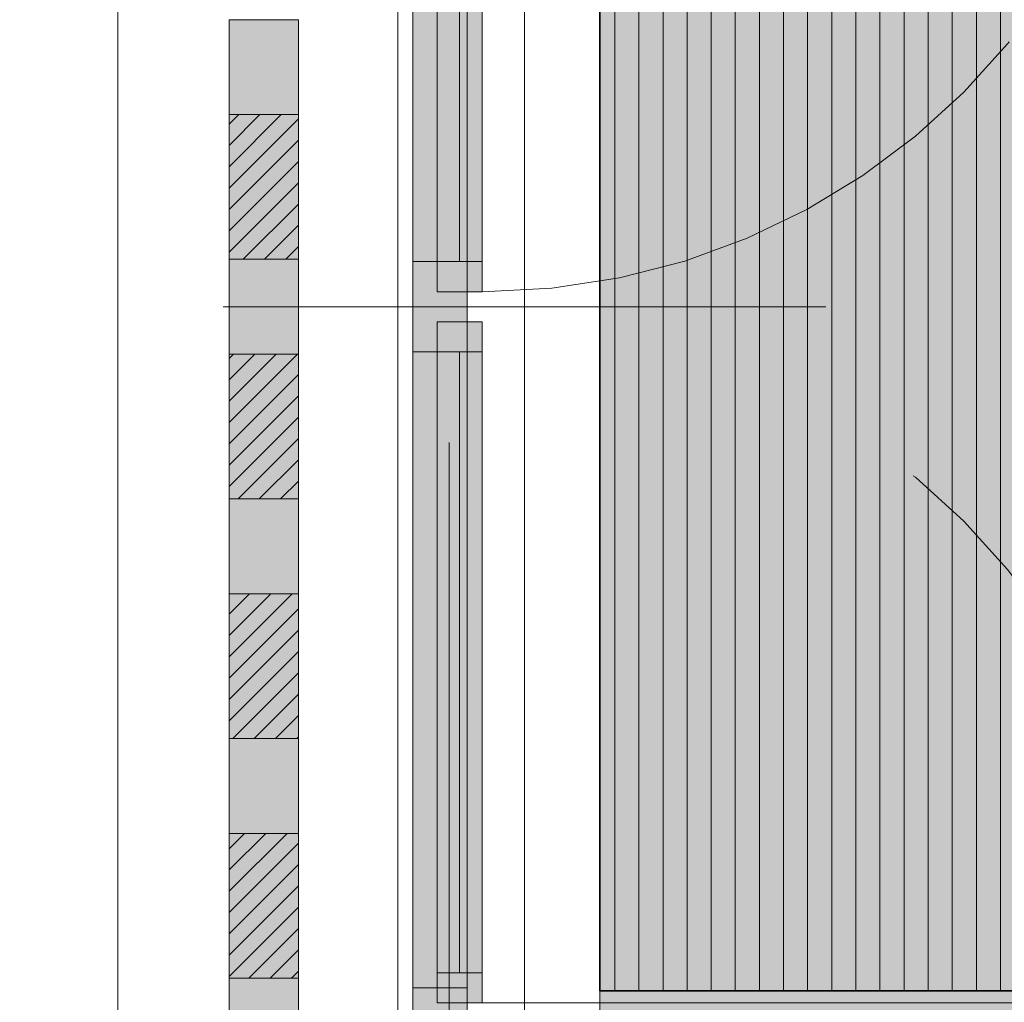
# Model space of a CAD drawing. Header units: metres. Extents: x -111 to 152, y -132 to 99.
# Tile 12 of 256: x -39.99 to -38.35, y -21.4 to -19.77. Entities that reach past the tile are written whole.
import ezdxf

# ---------------------------------------------------------------- set-up
doc = ezdxf.new("R2010")
doc.units = ezdxf.units.M
doc.header["$PDMODE"] = 1
doc.header["$PDSIZE"] = -2
for name, pattern in [('Achsen 01', [5.291531, 3.175, -1.058062, 0.352704, -0.705764]), ('gestrichelt - 01', [2, 1, -1]), ('ISO-07 Punktiert', [0.889, 0.127, -0.762]), ('Raster 01', [2, 1, -1]), ('VW-01 Strichlinie kurz', [2, 1, -1])]:
    doc.linetypes.add(name, pattern=pattern)
doc.layers.get('0').update_dxf_attribs({"lineweight": 25})
for name, color, linetype, lineweight in [('013_Beton und Stahlbetonarbeiten-000 Unterzüge', 7, 'ISO-07 Punktiert', 13), ('014_Fassadenarbeiten-330 Filtermauerwerk 11.5cm', 7, 'Continuous', 9), ('030_Sonnenschutzarbeiten-BLENDSCHUTZ', 7, 'Continuous', 5), ('039_Trockenbauarbeiten-alllg.', 7, 'Continuous', 9), ('_1.35m (3D)', 7, 'Continuous', 9), ('_EG (2D)', 7, 'Continuous', 9), ('_EG - DS (2D)', 7, 'Continuous', 9), ('_GRU (2D)', 7, 'Continuous', 9), ('Keine', 7, 'Continuous', 9)]:
    doc.layers.add(name, color=color, linetype=linetype, lineweight=lineweight)
for name, color, linetype, lineweight, true_color in [('014_Fassadenarbeiten-000 Aufsicht Betonfertigteile', 7, 'Continuous', 9, 0xc0c0c0), ('014_Fassadenarbeiten-000 Aufsicht Filtermauerwerk', 7, 'Continuous', 9, 0xa6a6a6), ('031_Metallbauarbeiten-350 Lamellendecke DS', 7, 'Continuous', 35, 0x666666), ('032_Metallarbeiten-Fenster', 7, 'Continuous', 13, 0x444444), ('AV1-Achsen', 1, 'Achsen 01', 18, 0xff0000), ('AV1-Raster', 7, 'Raster 01', 9, 0xa6a6a6)]:
    doc.layers.add(name, color=color, linetype=linetype, lineweight=lineweight, true_color=true_color)
doc.layers.get('0').freeze()
doc.styles.add('Arial', font='arial.ttf')
doc.dimstyles.new('COE 50', dxfattribs={"dimtxt": 126.090495, "dimasz": 0.001414, "dimexe": 0.001, "dimexo": 0.01, "dimgap": 0.001, "dimtad": 1, "dimdec": 3, "dimtxsty": 'Arial', "dimblk": 'VW_SLASH-3', "dimblk1": 'VW_SLASH-3', "dimblk2": 'VW_SLASH-3', "dimcen": 0, "dimadec": 3, "dimazin": 0, "dimtfac": 0.8, "dimtdec": 3, "dimtix": 1, "dimtmove": 0, "dimatfit": 0, "dimldrblk": 'VW_SLASH-2', "dimfxl": 0.002, "dimfxlon": 1, "dimfrac": 2, "dimtolj": 1, "dimarcsym": 0})
pattern_1 = [(45, (0, 0), (0.01767767, -0.01767767), [])]

# ---------------------------------------------------------------- blocks, each defined once
blk = doc.blocks.new('Group-2')
at = {"layer": 'AV1-Raster'}
blk.add_line((1.35, -20.25), (-40.5, -20.25), dxfattribs=at)
blk = doc.blocks.new('1.35m (3D)')
at = {"layer": 'AV1-Raster', "color": 7}
blk.add_blockref('Group-2', (0, 0), dxfattribs=at)
blk = doc.blocks.new('VW_SLASH-3')
at = {"color": 0, "linetype": 'ByBlock', "lineweight": -2, "transparency": 16777216}
blk.add_line((0, 0), (-1, 0), dxfattribs=at)
at = {"color": 0, "linetype": 'Continuous', "lineweight": 15, "transparency": 16777216, "flags": 128}
blk.add_lwpolyline([(0.5, 0.5), (-0.5, -0.5)], dxfattribs=at)
blk = doc.blocks.new('*D22')
at = {"layer": '030_Sonnenschutzarbeiten-BLENDSCHUTZ', "color": 0, "lineweight": -2}
for p, q in [((-39.025, -22.025), (-39.025, -22.175)), ((-36.575, -22.025), (-36.575, -22.175)), ((-38.9543, -22.125), (-36.6457, -22.125))]:
    blk.add_line(p, q, dxfattribs=at)
at = {"layer": 'Defpoints', "color": 0}
for p in [(-39.025, -21.385), (-36.575, -21.385), (-36.575, -22.125)]:
    blk.add_point(p, dxfattribs=at)
at = {"layer": '030_Sonnenschutzarbeiten-BLENDSCHUTZ', "color": 0, "lineweight": -2, "xscale": 0.070693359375, "yscale": 0.070693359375, "zscale": 0.070693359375, "rotation": 180}
blk.add_blockref('VW_SLASH-3', (-39.025, -22.125), dxfattribs=at)
at = {"layer": '030_Sonnenschutzarbeiten-BLENDSCHUTZ', "color": 0, "lineweight": -2, "xscale": 0.070693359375, "yscale": 0.070693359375, "zscale": 0.070693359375}
blk.add_blockref('VW_SLASH-3', (-36.575, -22.125), dxfattribs=at)
at = {"layer": '030_Sonnenschutzarbeiten-BLENDSCHUTZ', "color": 0, "lineweight": 13, "insert": (-37.8, -21.9992), "char_height": 0.12609, "attachment_point": 5, "style": 'Arial'}
blk.add_mtext('\\A1;2,45', dxfattribs=at)
blk = doc.blocks.new('VW_SLASH-2')
at = {"color": 0, "linetype": 'ByBlock', "lineweight": -2, "transparency": 16777216}
blk.add_line((0, 0), (-1, 0), dxfattribs=at)
at = {"color": 0, "linetype": 'Continuous', "lineweight": 15, "transparency": 16777216, "flags": 128}
blk.add_lwpolyline([(0.5, 0.5), (-0.5, -0.5)], dxfattribs=at)
blk = doc.blocks.new('Group-515')
at = {"layer": '032_Metallarbeiten-Fenster', "linetype": 'Continuous', "lineweight": 0}
for points in [[(-39.335, -19.035), (-39.335, -19.12), (-39.245, -19.12), (-39.245, -19.035)], [(-39.295, -19.095), (-39.295, -19.145), (-39.22, -19.145), (-39.22, -19.095)], [(-39.245, -19.12), (-39.335, -19.12), (-39.335, -21.38), (-39.245, -21.38)], [(-39.295, -19.145), (-39.295, -20.175), (-39.22, -20.175), (-39.22, -19.145)], [(-39.335, -20.175), (-39.335, -20.325), (-39.245, -20.325), (-39.245, -20.175)], [(-39.295, -20.175), (-39.295, -20.225), (-39.22, -20.225), (-39.22, -20.175)], [(-39.295, -20.325), (-39.295, -20.275), (-39.22, -20.275), (-39.22, -20.325)], [(-39.295, -21.355), (-39.295, -20.325), (-39.22, -20.325), (-39.22, -21.355)], [(-39.295, -21.405), (-39.295, -21.355), (-39.22, -21.355), (-39.22, -21.405)], [(-39.335, -21.465), (-39.335, -21.38), (-39.245, -21.38), (-39.245, -21.465)]]:
    blk.add_hatch(color=7, dxfattribs=at).paths.add_polyline_path(points)
at = {"layer": '032_Metallarbeiten-Fenster', "color": 7, "linetype": 'gestrichelt - 01', "lineweight": 18, "transparency": 33554687}
for p, q in [((-39.22, -19.095), (-38.09, -19.095)), ((-39.22, -21.405), (-38.09, -21.405))]:
    blk.add_line(p, q, dxfattribs=at)
at = {"layer": '032_Metallarbeiten-Fenster', "color": 7, "lineweight": 18}
for p, q in [((-39.2575, -19.145), (-39.2575, -20.175)), ((-39.2575, -21.355), (-39.2575, -20.325))]:
    blk.add_line(p, q, dxfattribs=at)
at = {"layer": '032_Metallarbeiten-Fenster', "color": 7, "lineweight": 18, "flags": 128}
for points in [[(-39.335, -19.035), (-39.335, -19.12), (-39.245, -19.12), (-39.245, -19.035)], [(-39.295, -19.095), (-39.295, -19.145), (-39.22, -19.145), (-39.22, -19.095)], [(-39.245, -19.12), (-39.335, -19.12), (-39.335, -21.38), (-39.245, -21.38)], [(-39.295, -19.145), (-39.295, -20.175), (-39.22, -20.175), (-39.22, -19.145)], [(-39.335, -20.175), (-39.335, -20.325), (-39.245, -20.325), (-39.245, -20.175)], [(-39.295, -20.175), (-39.295, -20.225), (-39.22, -20.225), (-39.22, -20.175)], [(-39.295, -20.325), (-39.295, -20.275), (-39.22, -20.275), (-39.22, -20.325)], [(-39.295, -21.355), (-39.295, -20.325), (-39.22, -20.325), (-39.22, -21.355)], [(-39.295, -21.405), (-39.295, -21.355), (-39.22, -21.355), (-39.22, -21.405)], [(-39.335, -21.465), (-39.335, -21.38), (-39.245, -21.38), (-39.245, -21.465)]]:
    blk.add_lwpolyline(points, close=True, dxfattribs=at)
at = {"layer": '032_Metallarbeiten-Fenster', "color": 7, "linetype": 'gestrichelt - 01', "lineweight": 18, "transparency": 33554687}
for centre, start, end in [((-39.22, -19.095), 270, 359.9996), ((-39.22, -21.405), 0.0004, 90)]:
    blk.add_arc(centre, 1.13, start, end, dxfattribs=at)
blk = doc.blocks.new('EG (2D)')
at = {"layer": '014_Fassadenarbeiten-000 Aufsicht Filtermauerwerk', "linetype": 'Continuous', "lineweight": 0, "true_color": 0xd19783, "transparency": 33554559}
for points in [[(-39.525, -19.9313), (-39.64, -19.9313), (-39.64, -19.7738), (-39.525, -19.7738)], [(-39.525, -20.3288), (-39.64, -20.3288), (-39.64, -20.1713), (-39.525, -20.1713)], [(-39.525, -20.7263), (-39.64, -20.7263), (-39.64, -20.5688), (-39.525, -20.5688)], [(-39.525, -21.1238), (-39.64, -21.1238), (-39.64, -20.9663), (-39.525, -20.9663)], [(-39.525, -21.525), (-39.64, -21.525), (-39.64, -21.3638), (-39.525, -21.3638)]]:
    blk.add_hatch(color=33, dxfattribs=at).paths.add_polyline_path(points)
at = {"layer": '014_Fassadenarbeiten-330 Filtermauerwerk 11.5cm', "linetype": 'Continuous', "lineweight": 0, "true_color": 0xd19783}
for points in [[(-39.525, -20.1713), (-39.64, -20.1713), (-39.64, -19.9313), (-39.525, -19.9313)], [(-39.525, -20.5688), (-39.64, -20.5688), (-39.64, -20.3288), (-39.525, -20.3288)], [(-39.525, -20.9663), (-39.64, -20.9663), (-39.64, -20.7263), (-39.525, -20.7263)], [(-39.525, -21.3638), (-39.64, -21.3638), (-39.64, -21.1238), (-39.525, -21.1238)]]:
    blk.add_hatch(color=33, dxfattribs=at).paths.add_polyline_path(points)
at = {"layer": '014_Fassadenarbeiten-330 Filtermauerwerk 11.5cm', "linetype": 'Continuous', "lineweight": 9}
h = blk.add_hatch(dxfattribs=at)
h.set_pattern_fill('Mauerwerk Münster', color=8, style=0, pattern_type=2)
h.set_pattern_definition(pattern_1)
h.paths.add_polyline_path([(-39.525, -20.1713), (-39.64, -20.1713), (-39.64, -19.9313), (-39.525, -19.9313)])
h = blk.add_hatch(dxfattribs=at)
h.set_pattern_fill('Mauerwerk Münster', color=8, style=0, pattern_type=2)
h.set_pattern_definition(pattern_1)
h.paths.add_polyline_path([(-39.525, -20.5688), (-39.64, -20.5688), (-39.64, -20.3288), (-39.525, -20.3288)])
h = blk.add_hatch(dxfattribs=at)
h.set_pattern_fill('Mauerwerk Münster', color=8, style=0, pattern_type=2)
h.set_pattern_definition(pattern_1)
h.paths.add_polyline_path([(-39.525, -20.9663), (-39.64, -20.9663), (-39.64, -20.7263), (-39.525, -20.7263)])
h = blk.add_hatch(dxfattribs=at)
h.set_pattern_fill('Mauerwerk Münster', color=8, style=0, pattern_type=2)
h.set_pattern_definition(pattern_1)
h.paths.add_polyline_path([(-39.525, -21.3638), (-39.64, -21.3638), (-39.64, -21.1238), (-39.525, -21.1238)])
at = {"layer": '013_Beton und Stahlbetonarbeiten-000 Unterzüge', "linetype": 'VW-01 Strichlinie kurz', "flags": 128}
blk.add_lwpolyline([(-39.275, -21.475), (-39.275, -19.025), (-39.025, -19.025), (-39.025, -21.475)], close=True, dxfattribs=at)
at = {"layer": '014_Fassadenarbeiten-000 Aufsicht Betonfertigteile', "flags": 128}
blk.add_lwpolyline([(-39.36, -5.4), (-39.36, -21.6), (-39.455, -21.6), (-39.455, -21.905), (-39.825, -22.275), (-39.825, 0.675), (-39.455, 0.305), (-39.455, -5.4)], close=True, dxfattribs=at)
at = {"layer": '014_Fassadenarbeiten-000 Aufsicht Filtermauerwerk', "flags": 128}
for points in [[(-39.525, -19.9313), (-39.64, -19.9313), (-39.64, -19.7738), (-39.525, -19.7738)], [(-39.525, -20.3288), (-39.64, -20.3288), (-39.64, -20.1713), (-39.525, -20.1713)], [(-39.525, -20.7263), (-39.64, -20.7263), (-39.64, -20.5688), (-39.525, -20.5688)], [(-39.525, -21.1238), (-39.64, -21.1238), (-39.64, -20.9663), (-39.525, -20.9663)], [(-39.525, -21.525), (-39.64, -21.525), (-39.64, -21.3638), (-39.525, -21.3638)]]:
    blk.add_lwpolyline(points, close=True, dxfattribs=at)
at = {"layer": '014_Fassadenarbeiten-330 Filtermauerwerk 11.5cm', "flags": 128}
for points in [[(-39.525, -20.1713), (-39.64, -20.1713), (-39.64, -19.9313), (-39.525, -19.9313)], [(-39.525, -20.5688), (-39.64, -20.5688), (-39.64, -20.3288), (-39.525, -20.3288)], [(-39.525, -20.9663), (-39.64, -20.9663), (-39.64, -20.7263), (-39.525, -20.7263)], [(-39.525, -21.3638), (-39.64, -21.3638), (-39.64, -21.1238), (-39.525, -21.1238)]]:
    blk.add_lwpolyline(points, close=True, dxfattribs=at)
at = {"layer": '039_Trockenbauarbeiten-alllg.'}
blk.add_line((-39.15, -19.025), (-39.15, -21.475), dxfattribs=at)
at = {"layer": 'Keine', "color": 9, "linetype": 'Continuous', "lineweight": 13, "flags": 128}
blk.add_lwpolyline([(-39.825, 0.675), (0.675, 0.675), (0.675, -22.275), (-39.825, -22.275)], close=True, dxfattribs=at)
at = {"layer": '032_Metallarbeiten-Fenster', "color": 7}
blk.add_blockref('Group-515', (0, 0), dxfattribs=at)
blk = doc.blocks.new('Group-716')
at = {"layer": 'AV1-Achsen'}
blk.add_line((-39.15, -26.5), (-39.15, 4.9), dxfattribs=at)
blk = doc.blocks.new('GRU (2D)')
at = {"layer": 'AV1-Achsen', "color": 7}
blk.add_blockref('Group-716', (0, 0), dxfattribs=at)
blk = doc.blocks.new('EG - DS (2D)')
at = {"layer": '030_Sonnenschutzarbeiten-BLENDSCHUTZ', "linetype": 'Continuous', "lineweight": 0, "transparency": 33554610}
blk.add_hatch(color=161, dxfattribs=at).paths.add_polyline_path([(-36.575, -21.475), (-36.575, -21.385), (-39.025, -21.385), (-39.025, -21.475)])
at = {"layer": '031_Metallbauarbeiten-350 Lamellendecke DS', "linetype": 'Continuous', "lineweight": 0, "transparency": 33554508}
h = blk.add_hatch(color=254, dxfattribs=at)
h.paths.add_polyline_path([(-38.935, -5.525), (-38.935, -16.075), (-39.025, -16.075), (-39.025, -21.385), (-23.075, -21.385), (-23.075, -13.625), (-25.575, -13.625), (-25.575, -13.65), (-31.125, -13.65), (-31.125, -5.525)])
h.paths.add_polyline_path([(-28.2, -16.35), (-28.5, -16.35), (-28.5, -16.05), (-28.2, -16.05)])
h.paths.add_polyline_path([(-33.9, -13.65), (-33.9, -13.35), (-33.6, -13.35), (-33.6, -13.65)])
h.paths.add_polyline_path([(-33.6, -8.25), (-33.9, -8.25), (-33.9, -7.95), (-33.6, -7.95)])
h.paths.add_polyline_path([(-33.6, -16.35), (-33.9, -16.35), (-33.9, -16.05), (-33.6, -16.05)])
at = {"layer": '031_Metallbauarbeiten-350 Lamellendecke DS', "linetype": 'Continuous', "lineweight": 9, "transparency": 33554508}
h = blk.add_hatch(dxfattribs=at)
h.set_pattern_fill('Lamellendecke', color=252, style=0, pattern_type=2)
h.set_pattern_definition([(90, (0, 0), (0.04, 0), [])])
h.paths.add_polyline_path([(-38.935, -5.525), (-38.935, -16.075), (-39.025, -16.075), (-39.025, -21.385), (-23.075, -21.385), (-23.075, -13.625), (-25.575, -13.625), (-25.575, -13.65), (-31.125, -13.65), (-31.125, -5.525)])
h.paths.add_polyline_path([(-28.2, -16.35), (-28.5, -16.35), (-28.5, -16.05), (-28.2, -16.05)])
h.paths.add_polyline_path([(-33.9, -13.65), (-33.9, -13.35), (-33.6, -13.35), (-33.6, -13.65)])
h.paths.add_polyline_path([(-33.6, -8.25), (-33.9, -8.25), (-33.9, -7.95), (-33.6, -7.95)])
h.paths.add_polyline_path([(-33.6, -16.35), (-33.9, -16.35), (-33.9, -16.05), (-33.6, -16.05)])
at = {"layer": '031_Metallbauarbeiten-350 Lamellendecke DS', "linetype": 'Continuous', "lineweight": 0, "transparency": 33554508}
blk.add_hatch(color=40, dxfattribs=at).paths.add_polyline_path([(-38.935, -5.525), (-38.935, -16.075), (-39.025, -16.075), (-39.025, -21.385), (-23.075, -21.385), (-23.075, -13.625), (-31.125, -13.625), (-31.125, -5.525)])
at = {"layer": '030_Sonnenschutzarbeiten-BLENDSCHUTZ', "color": 251, "lineweight": 13, "flags": 128}
blk.add_lwpolyline([(-36.575, -21.475), (-36.575, -21.385), (-39.025, -21.385), (-39.025, -21.475)], close=True, dxfattribs=at)
at = {"layer": '031_Metallbauarbeiten-350 Lamellendecke DS', "flags": 128}
blk.add_lwpolyline([(-38.935, -5.525), (-38.935, -16.075), (-39.025, -16.075), (-39.025, -21.385), (-23.075, -21.385), (-23.075, -13.625), (-25.575, -13.625), (-25.575, -13.65), (-31.125, -13.65), (-31.125, -5.525)], close=True, dxfattribs=at)
at = {"layer": '031_Metallbauarbeiten-350 Lamellendecke DS', "color": 251, "linetype": 'Continuous', "lineweight": 35, "transparency": 33554687, "flags": 128}
blk.add_lwpolyline([(-38.935, -5.525), (-38.935, -16.075), (-39.025, -16.075), (-39.025, -21.385), (-23.075, -21.385), (-23.075, -13.625), (-31.125, -13.625), (-31.125, -5.525)], close=True, dxfattribs=at)
at = {"layer": '030_Sonnenschutzarbeiten-BLENDSCHUTZ', "color": 7, "lineweight": 13}
dim = blk.add_linear_dim(base=(-36.575, -22.125), p1=(-39.025, -21.385), p2=(-36.575, -21.385), text='2,45', dimstyle='COE 50', override={"dimtxt": 0.12609, "dimasz": 0.070693, "dimexe": 0.05, "dimgap": 0.05, "dimpost": '<>', "dimtxsty": 'Arial', "dimtmove": 2, "dimfxl": 0.1}, dxfattribs=at)
dim.commit()
dim.dimension.update_dxf_attribs({"geometry": '*D22', "text_midpoint": (-37.8, -21.9992)})

msp = doc.modelspace()

# ---------------------------------------------------------------- block references
at = {"layer": '_1.35m (3D)'}
msp.add_blockref('1.35m (3D)', (0, 0), dxfattribs=at)

# ---------------------------------------------------------------- next in the draw order: block references
at = {"layer": '_EG - DS (2D)'}
msp.add_blockref('EG - DS (2D)', (0, 0), dxfattribs=at)

# ---------------------------------------------------------------- next in the draw order: block references
at = {"layer": '_EG (2D)'}
msp.add_blockref('EG (2D)', (0, 0), dxfattribs=at)

# ---------------------------------------------------------------- next in the draw order: block references
at = {"layer": '_GRU (2D)'}
msp.add_blockref('GRU (2D)', (0, 0), dxfattribs=at)

doc.saveas('drawing.dxf')
